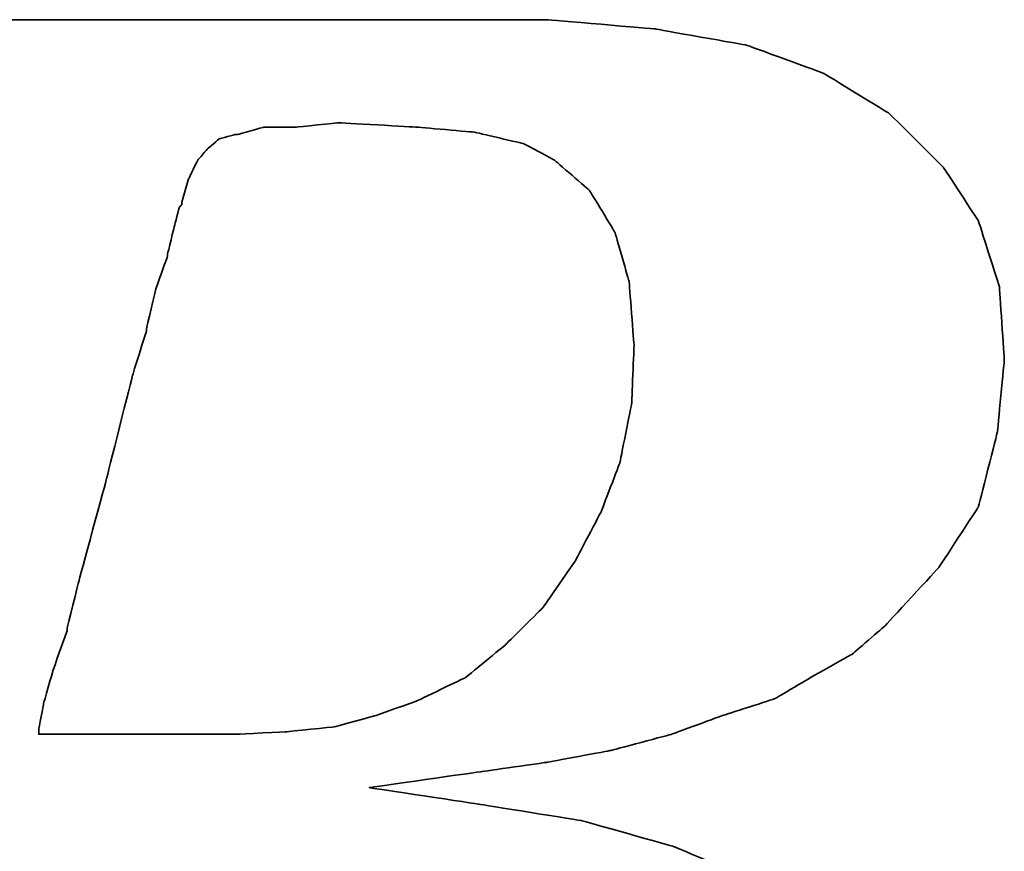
# Model space of a CAD drawing. Header units: millimetres. Extents: x -137 to -29, y 30 to 95.
# Tile 31 of 49: x -46.482 to -45.889, y 62.896 to 63.397. Entities that reach past the tile are written whole.
import ezdxf

# ---------------------------------------------------------------- set-up
doc = ezdxf.new("R2010")
doc.units = ezdxf.units.MM
doc.header["$LTSCALE"] = 0.1
doc.layers.add('DIM', color=4, linetype='CONTINUOUS')
doc.layers.add('layer 1', color=7, linetype='CONTINUOUS')

# ---------------------------------------------------------------- blocks, each defined once
blk = doc.blocks.new('TBI MOTION logo(完整正式版)')
at = {"layer": 'layer 1', "color": 22, "lineweight": 35}
for points, knots in [([(-64.65375, -6.86375), (-64.65375, -6.86375), (-64.84375, -7.29625), (-64.84375, -7.29625), (-64.84375, -7.29625), (-64.84375, -7.29625), (-64.86875, -7.34375), (-64.86875, -7.34375), (-64.86875, -7.34375), (-64.86875, -7.34375), (-64.86875, -7.36875), (-64.86875, -7.36875), (-64.86875, -7.36875), (-64.86875, -7.36875), (-65.15375, -7.65375), (-65.15375, -7.65375), (-65.15375, -7.65375), (-65.15375, -7.65375), (-65.17875, -7.65375), (-65.17875, -7.65375), (-65.17875, -7.65375), (-65.17875, -7.65375), (-65.20375, -7.67875), (-65.20375, -7.67875), (-65.20375, -7.67875), (-65.20375, -7.67875), (-65.58875, -7.87125), (-65.58875, -7.87125), (-65.58875, -7.87125), (-65.58875, -7.87125), (-65.63375, -7.87125), (-65.63375, -7.87125), (-65.63375, -7.87125), (-65.63375, -7.87125), (-65.65875, -7.89375), (-65.65875, -7.89375), (-65.65875, -7.89375), (-65.65875, -7.89375), (-66.09375, -7.94375), (-66.09375, -7.94375), (-66.09375, -7.94375), (-66.09375, -7.94375), (-66.11375, -7.94375), (-66.11375, -7.94375), (-66.11375, -7.94375), (-66.11375, -7.94375), (-66.16375, -7.94375), (-66.16375, -7.94375), (-66.16375, -7.94375), (-66.16375, -7.94375), (-66.30875, -7.94375), (-66.30875, -7.94375), (-66.30875, -7.94375), (-66.30875, -7.94375), (-66.69375, -7.94375), (-66.69375, -7.94375), (-66.69375, -7.94375), (-66.69375, -7.94375), (-67.07375, -7.94375), (-67.07375, -7.94375), (-67.07375, -7.94375), (-67.07375, -7.94375), (-67.12375, -7.94375), (-67.12375, -7.94375), (-67.12375, -7.94375), (-67.12375, -7.94375), (-67.12375, -7.96625), (-67.12375, -7.96625), (-67.12375, -7.96625), (-67.12375, -7.96625), (-67.14875, -7.99125), (-67.14875, -7.99125), (-67.14875, -7.99125), (-67.14875, -7.99125), (-67.24375, -8.34875), (-67.24375, -8.34875), (-67.24375, -8.34875), (-67.24375, -8.34875), (-67.31375, -8.68625), (-67.31375, -8.68625), (-67.31375, -8.68625), (-67.31375, -8.68625), (-67.26875, -8.68625), (-67.26875, -8.68625), (-67.26875, -8.68625), (-67.26875, -8.68625), (-67.07375, -8.68625), (-67.07375, -8.68625), (-67.07375, -8.68625), (-67.07375, -8.68625), (-66.54875, -8.68625), (-66.54875, -8.68625), (-66.54875, -8.68625), (-66.54875, -8.68625), (-65.82625, -8.68625), (-65.82625, -8.68625), (-65.82625, -8.68625), (-65.82625, -8.68625), (-65.01375, -8.68625), (-65.01375, -8.68625), (-65.01375, -8.68625), (-65.01375, -8.68625), (-64.05375, -8.68625), (-64.05375, -8.68625), (-64.05375, -8.68625), (-64.05375, -8.68625), (-62.08375, -8.68625), (-62.08375, -8.68625), (-62.08375, -8.68625), (-62.08375, -8.68625), (-60.06875, -8.68625), (-60.06875, -8.68625), (-60.06875, -8.68625), (-60.06875, -8.68625), (-59.10875, -8.68625), (-59.10875, -8.68625), (-59.10875, -8.68625), (-59.10875, -8.68625), (-58.29375, -8.68625), (-58.29375, -8.68625), (-58.29375, -8.68625), (-58.29375, -8.68625), (-57.57375, -8.68625), (-57.57375, -8.68625), (-57.57375, -8.68625), (-57.57375, -8.68625), (-57.04875, -8.68625), (-57.04875, -8.68625), (-57.04875, -8.68625), (-57.04875, -8.68625), (-56.85375, -8.68625), (-56.85375, -8.68625), (-56.85375, -8.68625), (-56.85375, -8.68625), (-56.70875, -8.68625), (-56.70875, -8.68625), (-56.70875, -8.68625), (-56.70875, -8.68625), (-56.61375, -8.68625), (-56.61375, -8.68625), (-56.61375, -8.68625), (-56.61375, -8.68625), (-56.56875, -8.68625), (-56.56875, -8.68625), (-56.56875, -8.68625), (-56.56875, -8.68625), (-55.65375, -8.63875), (-55.65375, -8.63875), (-55.65375, -8.63875), (-55.65375, -8.63875), (-54.76875, -8.51875), (-54.76875, -8.51875), (-54.76875, -8.51875), (-54.76875, -8.51875), (-53.90375, -8.30375), (-53.90375, -8.30375), (-53.90375, -8.30375), (-53.90375, -8.30375), (-53.08875, -8.03875), (-53.08875, -8.03875), (-53.08875, -8.03875), (-53.08875, -8.03875), (-52.34375, -7.65375), (-52.34375, -7.65375), (-52.34375, -7.65375), (-52.34375, -7.65375), (-51.69875, -7.29625), (-51.69875, -7.29625), (-51.69875, -7.29625), (-51.69875, -7.29625), (-51.21875, -6.91125), (-51.21875, -6.91125), (-51.21875, -6.91125), (-51.21875, -6.91125), (-50.83375, -6.50375), (-50.83375, -6.50375), (-50.83375, -6.50375), (-50.83375, -6.50375), (-50.44875, -5.94875), (-50.44875, -5.94875), (-50.44875, -5.94875), (-50.44875, -5.94875), (-50.13875, -5.30375), (-50.13875, -5.30375), (-50.13875, -5.30375), (-50.13875, -5.30375), (-49.99375, -4.65375), (-49.99375, -4.65375), (-49.99375, -4.65375), (-49.99375, -4.65375), (-49.92375, -3.98375), (-49.92375, -3.98375), (-49.92375, -3.98375), (-49.92375, -3.98375), (-49.99375, -3.19374), (-49.99375, -3.19374), (-49.99375, -3.19374), (-49.99375, -3.19374), (-50.23374, -2.44874), (-50.23374, -2.44874), (-50.23374, -2.44874), (-50.23374, -2.44874), (-50.59375, -1.87374), (-50.59375, -1.87374), (-50.59375, -1.87374), (-50.59375, -1.87374), (-51.09875, -1.31874), (-51.09875, -1.31874), (-51.09875, -1.31874), (-51.09875, -1.31874), (-51.74375, -0.81875), (-51.74375, -0.81875), (-51.74375, -0.81875), (-51.74375, -0.81875), (-52.53875, -0.48125), (-52.53875, -0.48125), (-52.53875, -0.48125), (-52.53875, -0.48125), (-53.47375, -0.21875), (-53.47375, -0.21875), (-53.47375, -0.21875), (-53.47375, -0.21875), (-54.52875, -0.04874), (-54.52875, -0.04874), (-54.52875, -0.04874), (-54.52875, -0.04874), (-55.65375, 0.12125), (-55.65375, 0.12125), (-55.65375, 0.12125), (-55.65375, 0.12125), (-54.50375, 0.28624), (-54.50375, 0.28624), (-54.50375, 0.28624), (-54.50375, 0.28624), (-53.83375, 0.38124), (-53.83375, 0.38124), (-53.83375, 0.38124), (-53.83375, 0.38124), (-53.18375, 0.50125), (-53.18375, 0.50125), (-53.18375, 0.50125), (-53.18375, 0.50125), (-52.55875, 0.66874), (-52.55875, 0.66874), (-52.55875, 0.66874), (-52.55875, 0.66874), (-52.03375, 0.86124), (-52.03375, 0.86124), (-52.03375, 0.86124), (-52.03375, 0.86124), (-51.50374, 1.03124), (-51.50374, 1.03124), (-51.50374, 1.03124), (-51.50374, 1.03124), (-51.09875, 1.27125), (-51.09875, 1.27125), (-51.09875, 1.27125), (-51.09875, 1.27125), (-50.71375, 1.48624), (-50.71375, 1.48624), (-50.71375, 1.48624), (-50.71375, 1.48624), (-50.37625, 1.77625), (-50.37625, 1.77625), (-50.37625, 1.77625), (-50.37625, 1.77625), (-49.82375, 2.37625), (-49.82375, 2.37625), (-49.82375, 2.37625), (-49.82375, 2.37625), (-49.41875, 2.99625), (-49.41875, 2.99625), (-49.41875, 2.99625), (-49.41875, 2.99625), (-49.22375, 3.76625), (-49.22375, 3.76625), (-49.22375, 3.76625), (-49.22375, 3.76625), (-49.15375, 4.50874), (-49.15375, 4.50874), (-49.15375, 4.50874), (-49.15375, 4.50874), (-49.20375, 5.25125), (-49.20375, 5.25125), (-49.20375, 5.25125), (-49.20375, 5.25125), (-49.41875, 5.92625), (-49.41875, 5.92625), (-49.41875, 5.92625), (-49.41875, 5.92625), (-49.77875, 6.47625), (-49.77875, 6.47625), (-49.77875, 6.47625), (-49.77875, 6.47625), (-50.33125, 7.02624), (-50.33125, 7.02624), (-50.33125, 7.02624), (-50.33125, 7.02624), (-51.00125, 7.43625), (-51.00125, 7.43625), (-51.00125, 7.43625), (-51.00125, 7.43625), (-51.79375, 7.72625), (-51.79375, 7.72625), (-51.79375, 7.72625), (-51.79375, 7.72625), (-52.72875, 7.89124), (-52.72875, 7.89124), (-52.72875, 7.89124), (-52.72875, 7.89124), (-53.83375, 7.98625), (-53.83375, 7.98625), (-53.83375, 7.98625), (-53.83375, 7.98625), (-53.92875, 7.98625), (-53.92875, 7.98625), (-53.92875, 7.98625), (-53.92875, 7.98625), (-54.26375, 7.98625), (-54.26375, 7.98625), (-54.26375, 7.98625), (-54.26375, 7.98625), (-54.74375, 7.98625), (-54.74375, 7.98625), (-54.74375, 7.98625), (-54.74375, 7.98625), (-55.36875, 7.98625), (-55.36875, 7.98625), (-55.36875, 7.98625), (-55.36875, 7.98625), (-56.13375, 7.98625), (-56.13375, 7.98625), (-56.13375, 7.98625), (-56.13375, 7.98625), (-56.94875, 7.98625), (-56.94875, 7.98625), (-56.94875, 7.98625), (-56.94875, 7.98625), (-58.77625, 7.98625), (-58.77625, 7.98625), (-58.77625, 7.98625), (-58.77625, 7.98625), (-60.59875, 7.98625), (-60.59875, 7.98625), (-60.59875, 7.98625), (-60.59875, 7.98625), (-61.41375, 7.98625), (-61.41375, 7.98625), (-61.41375, 7.98625), (-61.41375, 7.98625), (-62.17875, 7.98625), (-62.17875, 7.98625), (-62.17875, 7.98625), (-62.17875, 7.98625), (-62.80375, 7.98625), (-62.80375, 7.98625), (-62.80375, 7.98625), (-62.80375, 7.98625), (-63.30625, 7.98625), (-63.30625, 7.98625), (-63.30625, 7.98625), (-63.30625, 7.98625), (-63.57375, 7.98625), (-63.57375, 7.98625), (-63.57375, 7.98625), (-63.57375, 7.98625), (-63.57375, 7.96375), (-63.57375, 7.96375), (-63.57375, 7.96375), (-63.57375, 7.96375), (-63.59875, 7.94125), (-63.59875, 7.94125), (-63.59875, 7.94125), (-63.59875, 7.94125), (-63.69375, 7.55625), (-63.69375, 7.55625), (-63.69375, 7.55625), (-63.69375, 7.55625), (-63.76375, 7.24624), (-63.76375, 7.24624), (-63.76375, 7.24624), (-63.76375, 7.24624), (-63.23875, 7.24624), (-63.23875, 7.24624), (-63.23875, 7.24624), (-63.23875, 7.24624), (-62.75875, 7.24624), (-62.75875, 7.24624), (-62.75875, 7.24624), (-62.75875, 7.24624), (-62.61125, 7.24624), (-62.61125, 7.24624), (-62.61125, 7.24624), (-62.61125, 7.24624), (-62.56625, 7.24624), (-62.56625, 7.24624), (-62.56625, 7.24624), (-62.56625, 7.24624), (-62.22875, 7.24624), (-62.22875, 7.24624), (-62.22875, 7.24624), (-62.22875, 7.24624), (-62.20375, 7.24624), (-62.20375, 7.24624), (-62.20375, 7.24624), (-62.20375, 7.24624), (-62.17875, 7.21875), (-62.17875, 7.21875), (-62.17875, 7.21875), (-62.17875, 7.21875), (-61.96375, 7.17125), (-61.96375, 7.17125), (-61.96375, 7.17125), (-61.96375, 7.17125), (-61.72375, 7.12624), (-61.72375, 7.12624), (-61.72375, 7.12624), (-61.72375, 7.12624), (-61.70375, 7.12624), (-61.70375, 7.12624), (-61.70375, 7.12624), (-61.70375, 7.12624), (-61.55875, 7.07624), (-61.55875, 7.07624), (-61.55875, 7.07624), (-61.55875, 7.07624), (-61.50875, 7.07624), (-61.50875, 7.07624), (-61.50875, 7.07624), (-61.50875, 7.07624), (-61.48375, 7.02624), (-61.48375, 7.02624), (-61.48375, 7.02624), (-61.48375, 7.02624), (-61.31875, 6.83375), (-61.31875, 6.83375), (-61.31875, 6.83375), (-61.31875, 6.83375), (-61.29375, 6.81125), (-61.29375, 6.81125), (-61.29375, 6.81125), (-61.29375, 6.81125), (-61.29375, 6.78625), (-61.29375, 6.78625), (-61.29375, 6.78625), (-61.29375, 6.78625), (-61.19875, 6.50124), (-61.19875, 6.50124), (-61.19875, 6.50124), (-61.19875, 6.50124), (-61.17375, 6.45124), (-61.17375, 6.45124), (-61.17375, 6.45124), (-61.17375, 6.45124), (-61.19875, 6.40625), (-61.19875, 6.40625), (-61.19875, 6.40625), (-61.19875, 6.40625), (-61.26875, 5.99624), (-61.26875, 5.99624), (-61.26875, 5.99624), (-61.26875, 5.99624), (-61.26875, 5.85125), (-61.26875, 5.85125), (-61.26875, 5.85125), (-61.26875, 5.85125), (-61.26875, 5.82625), (-61.26875, 5.82625), (-61.26875, 5.82625), (-61.26875, 5.82625), (-61.29375, 5.80625), (-61.29375, 5.80625), (-61.29375, 5.80625), (-61.29375, 5.80625), (-61.34125, 5.66125), (-61.34125, 5.66125), (-61.34125, 5.66125), (-61.34125, 5.66125), (-61.41375, 5.44625), (-61.41375, 5.44625), (-61.41375, 5.44625), (-61.41375, 5.44625), (-61.48375, 5.15625), (-61.48375, 5.15625), (-61.48375, 5.15625), (-61.48375, 5.15625), (-61.58375, 4.82124), (-61.58375, 4.82124), (-61.58375, 4.82124), (-61.58375, 4.82124), (-61.79875, 4.00375), (-61.79875, 4.00375), (-61.79875, 4.00375), (-61.79875, 4.00375), (-62.05875, 2.99625), (-62.05875, 2.99625), (-62.05875, 2.99625), (-62.05875, 2.99625), (-62.34875, 1.91625), (-62.34875, 1.91625), (-62.34875, 1.91625), (-62.34875, 1.91625), (-62.97375, -0.41124), (-62.97375, -0.41124), (-62.97375, -0.41124), (-62.97375, -0.41124), (-63.59875, -2.75875), (-63.59875, -2.75875), (-63.59875, -2.75875), (-63.59875, -2.75875), (-63.88375, -3.86374), (-63.88375, -3.86374), (-63.88375, -3.86374), (-63.88375, -3.86374), (-64.14875, -4.82374), (-64.14875, -4.82374), (-64.14875, -4.82374), (-64.14875, -4.82374), (-64.36375, -5.64125), (-64.36375, -5.64125), (-64.36375, -5.64125), (-64.36375, -5.64125), (-64.43625, -5.97625), (-64.43625, -5.97625), (-64.43625, -5.97625), (-64.43625, -5.97625), (-64.50875, -6.28625), (-64.50875, -6.28625), (-64.50875, -6.28625), (-64.50875, -6.28625), (-64.50875, -6.30875), (-64.50875, -6.30875), (-64.50875, -6.30875), (-64.50875, -6.30875), (-64.57875, -6.50375), (-64.57875, -6.50375), (-64.57875, -6.50375), (-64.57875, -6.50375), (-64.62875, -6.69625), (-64.62875, -6.69625), (-64.62875, -6.69625), (-64.62875, -6.69625), (-64.62875, -6.76875), (-64.62875, -6.76875), (-64.62875, -6.76875), (-64.62875, -6.76875), (-64.62875, -6.81375), (-64.62875, -6.81375), (-64.62875, -6.81375), (-64.62875, -6.81375), (-64.62875, -6.83875), (-64.62875, -6.83875), (-64.62875, -6.83875), (-64.62875, -6.83875), (-64.65375, -6.86375), (-64.65375, -6.86375)], [0, 0, 0, 0, 0.00719424, 0.00719424, 0.00719424, 0.00719425, 0.01438849, 0.01438849, 0.01438849, 0.0143885, 0.02158273, 0.02158273, 0.02158273, 0.02158274, 0.02877698, 0.02877698, 0.02877698, 0.02877699, 0.03597122, 0.03597122, 0.03597122, 0.03597123, 0.04316547, 0.04316547, 0.04316547, 0.04316548, 0.05035971, 0.05035971, 0.05035971, 0.05035972, 0.05755396, 0.05755396, 0.05755396, 0.05755397, 0.0647482, 0.0647482, 0.0647482, 0.06474821, 0.07194245, 0.07194245, 0.07194245, 0.07194246, 0.07913669, 0.07913669, 0.07913669, 0.0791367, 0.08633094, 0.08633094, 0.08633094, 0.08633095, 0.09352518, 0.09352518, 0.09352518, 0.09352519, 0.10071942, 0.10071942, 0.10071942, 0.10071943, 0.10791367, 0.10791367, 0.10791367, 0.10791368, 0.11510791, 0.11510791, 0.11510791, 0.11510792, 0.12230216, 0.12230216, 0.12230216, 0.12230217, 0.1294964, 0.1294964, 0.1294964, 0.12949641, 0.13669065, 0.13669065, 0.13669065, 0.13669066, 0.14388489, 0.14388489, 0.14388489, 0.1438849, 0.15107914, 0.15107914, 0.15107914, 0.15107915, 0.15827338, 0.15827338, 0.15827338, 0.15827339, 0.16546763, 0.16546763, 0.16546763, 0.16546764, 0.17266187, 0.17266187, 0.17266187, 0.17266188, 0.17985612, 0.17985612, 0.17985612, 0.17985613, 0.18705036, 0.18705036, 0.18705036, 0.18705037, 0.1942446, 0.1942446, 0.1942446, 0.19424461, 0.20143885, 0.20143885, 0.20143885, 0.20143886, 0.20863309, 0.20863309, 0.20863309, 0.2086331, 0.21582734, 0.21582734, 0.21582734, 0.21582735, 0.22302158, 0.22302158, 0.22302158, 0.22302159, 0.23021583, 0.23021583, 0.23021583, 0.23021584, 0.23741007, 0.23741007, 0.23741007, 0.23741008, 0.24460432, 0.24460432, 0.24460432, 0.24460433, 0.25179856, 0.25179856, 0.25179856, 0.25179857, 0.25899281, 0.25899281, 0.25899281, 0.25899282, 0.26618705, 0.26618705, 0.26618705, 0.26618706, 0.27338129, 0.27338129, 0.27338129, 0.2733813, 0.28057554, 0.28057554, 0.28057554, 0.28057555, 0.28776978, 0.28776978, 0.28776978, 0.28776979, 0.29496403, 0.29496403, 0.29496403, 0.29496404, 0.30215827, 0.30215827, 0.30215827, 0.30215828, 0.30935252, 0.30935252, 0.30935252, 0.30935253, 0.31654676, 0.31654676, 0.31654676, 0.31654677, 0.32374101, 0.32374101, 0.32374101, 0.32374102, 0.33093525, 0.33093525, 0.33093525, 0.33093526, 0.3381295, 0.3381295, 0.3381295, 0.33812951, 0.34532374, 0.34532374, 0.34532374, 0.34532375, 0.35251799, 0.35251799, 0.35251799, 0.352518, 0.35971223, 0.35971223, 0.35971223, 0.35971224, 0.36690647, 0.36690647, 0.36690647, 0.36690648, 0.37410072, 0.37410072, 0.37410072, 0.37410073, 0.38129496, 0.38129496, 0.38129496, 0.38129497, 0.38848921, 0.38848921, 0.38848921, 0.38848922, 0.39568345, 0.39568345, 0.39568345, 0.39568346, 0.4028777, 0.4028777, 0.4028777, 0.40287771, 0.41007194, 0.41007194, 0.41007194, 0.41007195, 0.41726619, 0.41726619, 0.41726619, 0.4172662, 0.42446043, 0.42446043, 0.42446043, 0.42446044, 0.43165468, 0.43165468, 0.43165468, 0.43165469, 0.43884892, 0.43884892, 0.43884892, 0.43884893, 0.44604317, 0.44604317, 0.44604317, 0.44604318, 0.45323741, 0.45323741, 0.45323741, 0.45323742, 0.46043165, 0.46043165, 0.46043165, 0.46043166, 0.4676259, 0.4676259, 0.4676259, 0.46762591, 0.47482014, 0.47482014, 0.47482014, 0.47482015, 0.48201439, 0.48201439, 0.48201439, 0.4820144, 0.48920863, 0.48920863, 0.48920863, 0.48920864, 0.49640288, 0.49640288, 0.49640288, 0.49640289, 0.50359712, 0.50359712, 0.50359712, 0.50359713, 0.51079137, 0.51079137, 0.51079137, 0.51079138, 0.51798561, 0.51798561, 0.51798561, 0.51798562, 0.52517986, 0.52517986, 0.52517986, 0.52517987, 0.5323741, 0.5323741, 0.5323741, 0.53237411, 0.53956835, 0.53956835, 0.53956835, 0.53956836, 0.54676259, 0.54676259, 0.54676259, 0.5467626, 0.55395683, 0.55395683, 0.55395683, 0.55395684, 0.56115108, 0.56115108, 0.56115108, 0.56115109, 0.56834532, 0.56834532, 0.56834532, 0.56834533, 0.57553957, 0.57553957, 0.57553957, 0.57553958, 0.58273381, 0.58273381, 0.58273381, 0.58273382, 0.58992806, 0.58992806, 0.58992806, 0.58992807, 0.5971223, 0.5971223, 0.5971223, 0.59712231, 0.60431655, 0.60431655, 0.60431655, 0.60431656, 0.61151079, 0.61151079, 0.61151079, 0.6115108, 0.61870504, 0.61870504, 0.61870504, 0.61870505, 0.62589928, 0.62589928, 0.62589928, 0.62589929, 0.63309353, 0.63309353, 0.63309353, 0.63309354, 0.64028777, 0.64028777, 0.64028777, 0.64028778, 0.64748201, 0.64748201, 0.64748201, 0.64748202, 0.65467626, 0.65467626, 0.65467626, 0.65467627, 0.6618705, 0.6618705, 0.6618705, 0.66187051, 0.66906475, 0.66906475, 0.66906475, 0.66906476, 0.67625899, 0.67625899, 0.67625899, 0.676259, 0.68345324, 0.68345324, 0.68345324, 0.68345325, 0.69064748, 0.69064748, 0.69064748, 0.69064749, 0.69784173, 0.69784173, 0.69784173, 0.69784174, 0.70503597, 0.70503597, 0.70503597, 0.70503598, 0.71223022, 0.71223022, 0.71223022, 0.71223023, 0.71942446, 0.71942446, 0.71942446, 0.71942447, 0.72661871, 0.72661871, 0.72661871, 0.72661872, 0.73381295, 0.73381295, 0.73381295, 0.73381296, 0.74100719, 0.74100719, 0.74100719, 0.7410072, 0.74820144, 0.74820144, 0.74820144, 0.74820145, 0.75539568, 0.75539568, 0.75539568, 0.75539569, 0.76258993, 0.76258993, 0.76258993, 0.76258994, 0.76978417, 0.76978417, 0.76978417, 0.76978418, 0.77697842, 0.77697842, 0.77697842, 0.77697843, 0.78417266, 0.78417266, 0.78417266, 0.78417267, 0.79136691, 0.79136691, 0.79136691, 0.79136692, 0.79856115, 0.79856115, 0.79856115, 0.79856116, 0.8057554, 0.8057554, 0.8057554, 0.80575541, 0.81294964, 0.81294964, 0.81294964, 0.81294965, 0.82014388, 0.82014388, 0.82014388, 0.82014389, 0.82733813, 0.82733813, 0.82733813, 0.82733814, 0.83453237, 0.83453237, 0.83453237, 0.83453238, 0.84172662, 0.84172662, 0.84172662, 0.84172663, 0.84892086, 0.84892086, 0.84892086, 0.84892087, 0.85611511, 0.85611511, 0.85611511, 0.85611512, 0.86330935, 0.86330935, 0.86330935, 0.86330936, 0.8705036, 0.8705036, 0.8705036, 0.87050361, 0.87769784, 0.87769784, 0.87769784, 0.87769785, 0.88489209, 0.88489209, 0.88489209, 0.8848921, 0.89208633, 0.89208633, 0.89208633, 0.89208634, 0.89928058, 0.89928058, 0.89928058, 0.89928059, 0.90647482, 0.90647482, 0.90647482, 0.90647483, 0.91366906, 0.91366906, 0.91366906, 0.91366907, 0.92086331, 0.92086331, 0.92086331, 0.92086332, 0.92805755, 0.92805755, 0.92805755, 0.92805756, 0.9352518, 0.9352518, 0.9352518, 0.93525181, 0.94244604, 0.94244604, 0.94244604, 0.94244605, 0.94964029, 0.94964029, 0.94964029, 0.9496403, 0.95683453, 0.95683453, 0.95683453, 0.95683454, 0.96402878, 0.96402878, 0.96402878, 0.96402879, 0.97122302, 0.97122302, 0.97122302, 0.97122303, 0.97841727, 0.97841727, 0.97841727, 0.97841728, 0.98561151, 0.98561151, 0.98561151, 0.98561152, 0.99280576, 0.99280576, 0.99280576, 0.99280577, 1, 1, 1, 1]), ([(-57.50375, 6.35625), (-57.50375, 6.35625), (-57.57375, 6.11625), (-57.57375, 6.11625), (-57.57375, 6.11625), (-57.57375, 6.11625), (-57.57375, 6.09125), (-57.57375, 6.09125), (-57.57375, 6.09125), (-57.57375, 6.09125), (-57.59875, 6.06625), (-57.59875, 6.06625), (-57.59875, 6.06625), (-57.59875, 6.06625), (-57.64875, 5.87625), (-57.64875, 5.87625), (-57.64875, 5.87625), (-57.64875, 5.87625), (-57.71875, 5.58875), (-57.71875, 5.58875), (-57.71875, 5.58875), (-57.71875, 5.58875), (-57.71875, 5.56625), (-57.71875, 5.56625), (-57.71875, 5.56625), (-57.71875, 5.56625), (-57.83875, 5.23125), (-57.83875, 5.23125), (-57.83875, 5.23125), (-57.83875, 5.23125), (-57.93625, 4.82124), (-57.93625, 4.82124), (-57.93625, 4.82124), (-57.93625, 4.82124), (-57.93625, 4.79624), (-57.93625, 4.79624), (-57.93625, 4.79624), (-57.93625, 4.79624), (-58.07875, 4.34125), (-58.07875, 4.34125), (-58.07875, 4.34125), (-58.07875, 4.34125), (-58.34375, 3.28625), (-58.34375, 3.28625), (-58.34375, 3.28625), (-58.34375, 3.28625), (-58.62875, 2.23124), (-58.62875, 2.23124), (-58.62875, 2.23124), (-58.62875, 2.23124), (-58.74875, 1.75125), (-58.74875, 1.75125), (-58.74875, 1.75125), (-58.74875, 1.75125), (-58.74875, 1.72625), (-58.74875, 1.72625), (-58.74875, 1.72625), (-58.74875, 1.72625), (-58.89375, 1.31625), (-58.89375, 1.31625), (-58.89375, 1.31625), (-58.89375, 1.31625), (-58.98875, 0.98124), (-58.98875, 0.98124), (-58.98875, 0.98124), (-58.98875, 0.98124), (-59.03875, 0.71625), (-59.03875, 0.71625), (-59.03875, 0.71625), (-59.03875, 0.71625), (-59.03875, 0.66874), (-59.03875, 0.66874), (-59.03875, 0.66874), (-59.03875, 0.66874), (-58.91875, 0.66874), (-58.91875, 0.66874), (-58.91875, 0.66874), (-58.91875, 0.66874), (-58.53375, 0.66874), (-58.53375, 0.66874), (-58.53375, 0.66874), (-58.53375, 0.66874), (-58.10375, 0.66874), (-58.10375, 0.66874), (-58.10375, 0.66874), (-58.10375, 0.66874), (-57.66875, 0.66874), (-57.66875, 0.66874), (-57.66875, 0.66874), (-57.66875, 0.66874), (-57.33375, 0.66874), (-57.33375, 0.66874), (-57.33375, 0.66874), (-57.33375, 0.66874), (-57.09375, 0.66874), (-57.09375, 0.66874), (-57.09375, 0.66874), (-57.09375, 0.66874), (-56.99875, 0.66874), (-56.99875, 0.66874), (-56.99875, 0.66874), (-56.99875, 0.66874), (-56.49375, 0.69374), (-56.49375, 0.69374), (-56.49375, 0.69374), (-56.49375, 0.69374), (-56.01375, 0.74374), (-56.01375, 0.74374), (-56.01375, 0.74374), (-56.01375, 0.74374), (-55.58375, 0.86124), (-55.58375, 0.86124), (-55.58375, 0.86124), (-55.58375, 0.86124), (-55.17375, 1.00624), (-55.17375, 1.00624), (-55.17375, 1.00624), (-55.17375, 1.00624), (-54.67375, 1.24625), (-54.67375, 1.24625), (-54.67375, 1.24625), (-54.67375, 1.24625), (-54.26375, 1.58124), (-54.26375, 1.58124), (-54.26375, 1.58124), (-54.26375, 1.58124), (-53.87875, 1.96374), (-53.87875, 1.96374), (-53.87875, 1.96374), (-53.87875, 1.96374), (-53.54375, 2.44625), (-53.54375, 2.44625), (-53.54375, 2.44625), (-53.54375, 2.44625), (-53.27875, 2.95125), (-53.27875, 2.95125), (-53.27875, 2.95125), (-53.27875, 2.95125), (-53.08875, 3.45124), (-53.08875, 3.45124), (-53.08875, 3.45124), (-53.08875, 3.45124), (-52.96875, 4.05124), (-52.96875, 4.05124), (-52.96875, 4.05124), (-52.96875, 4.05124), (-52.94375, 4.65125), (-52.94375, 4.65125), (-52.94375, 4.65125), (-52.94375, 4.65125), (-52.99375, 5.30125), (-52.99375, 5.30125), (-52.99375, 5.30125), (-52.99375, 5.30125), (-53.13875, 5.80625), (-53.13875, 5.80625), (-53.13875, 5.80625), (-53.13875, 5.80625), (-53.39875, 6.23625), (-53.39875, 6.23625), (-53.39875, 6.23625), (-53.39875, 6.23625), (-53.75875, 6.54875), (-53.75875, 6.54875), (-53.75875, 6.54875), (-53.75875, 6.54875), (-54.07375, 6.71625), (-54.07375, 6.71625), (-54.07375, 6.71625), (-54.07375, 6.71625), (-54.57375, 6.83375), (-54.57375, 6.83375), (-54.57375, 6.83375), (-54.57375, 6.83375), (-55.17375, 6.88625), (-55.17375, 6.88625), (-55.17375, 6.88625), (-55.17375, 6.88625), (-55.96875, 6.93125), (-55.96875, 6.93125), (-55.96875, 6.93125), (-55.96875, 6.93125), (-56.39875, 6.88625), (-56.39875, 6.88625), (-56.39875, 6.88625), (-56.39875, 6.88625), (-56.42125, 6.88625), (-56.42125, 6.88625), (-56.42125, 6.88625), (-56.42125, 6.88625), (-56.73375, 6.88625), (-56.73375, 6.88625), (-56.73375, 6.88625), (-56.73375, 6.88625), (-56.99875, 6.81125), (-56.99875, 6.81125), (-56.99875, 6.81125), (-56.99875, 6.81125), (-57.02375, 6.81125), (-57.02375, 6.81125), (-57.02375, 6.81125), (-57.02375, 6.81125), (-57.18875, 6.76625), (-57.18875, 6.76625), (-57.18875, 6.76625), (-57.18875, 6.76625), (-57.30875, 6.66625), (-57.30875, 6.66625), (-57.30875, 6.66625), (-57.30875, 6.66625), (-57.40875, 6.54875), (-57.40875, 6.54875), (-57.40875, 6.54875), (-57.40875, 6.54875), (-57.50375, 6.35625), (-57.50375, 6.35625)], [0, 0, 0, 0, 0.01851852, 0.01851852, 0.01851852, 0.01851853, 0.03703704, 0.03703704, 0.03703704, 0.03703705, 0.05555556, 0.05555556, 0.05555556, 0.05555557, 0.07407407, 0.07407407, 0.07407407, 0.07407408, 0.09259259, 0.09259259, 0.09259259, 0.0925926, 0.11111111, 0.11111111, 0.11111111, 0.11111112, 0.12962963, 0.12962963, 0.12962963, 0.12962964, 0.14814815, 0.14814815, 0.14814815, 0.14814816, 0.16666667, 0.16666667, 0.16666667, 0.16666668, 0.18518519, 0.18518519, 0.18518519, 0.1851852, 0.2037037, 0.2037037, 0.2037037, 0.20370371, 0.22222222, 0.22222222, 0.22222222, 0.22222223, 0.24074074, 0.24074074, 0.24074074, 0.24074075, 0.25925926, 0.25925926, 0.25925926, 0.25925927, 0.27777778, 0.27777778, 0.27777778, 0.27777779, 0.2962963, 0.2962963, 0.2962963, 0.29629631, 0.31481481, 0.31481481, 0.31481481, 0.31481482, 0.33333333, 0.33333333, 0.33333333, 0.33333334, 0.35185185, 0.35185185, 0.35185185, 0.35185186, 0.37037037, 0.37037037, 0.37037037, 0.37037038, 0.38888889, 0.38888889, 0.38888889, 0.3888889, 0.40740741, 0.40740741, 0.40740741, 0.40740742, 0.42592593, 0.42592593, 0.42592593, 0.42592594, 0.44444444, 0.44444444, 0.44444444, 0.44444445, 0.46296296, 0.46296296, 0.46296296, 0.46296297, 0.48148148, 0.48148148, 0.48148148, 0.48148149, 0.5, 0.5, 0.5, 0.50000001, 0.51851852, 0.51851852, 0.51851852, 0.51851853, 0.53703704, 0.53703704, 0.53703704, 0.53703705, 0.55555556, 0.55555556, 0.55555556, 0.55555557, 0.57407407, 0.57407407, 0.57407407, 0.57407408, 0.59259259, 0.59259259, 0.59259259, 0.5925926, 0.61111111, 0.61111111, 0.61111111, 0.61111112, 0.62962963, 0.62962963, 0.62962963, 0.62962964, 0.64814815, 0.64814815, 0.64814815, 0.64814816, 0.66666667, 0.66666667, 0.66666667, 0.66666668, 0.68518519, 0.68518519, 0.68518519, 0.6851852, 0.7037037, 0.7037037, 0.7037037, 0.70370371, 0.72222222, 0.72222222, 0.72222222, 0.72222223, 0.74074074, 0.74074074, 0.74074074, 0.74074075, 0.75925926, 0.75925926, 0.75925926, 0.75925927, 0.77777778, 0.77777778, 0.77777778, 0.77777779, 0.7962963, 0.7962963, 0.7962963, 0.79629631, 0.81481481, 0.81481481, 0.81481481, 0.81481482, 0.83333333, 0.83333333, 0.83333333, 0.83333334, 0.85185185, 0.85185185, 0.85185185, 0.85185186, 0.87037037, 0.87037037, 0.87037037, 0.87037038, 0.88888889, 0.88888889, 0.88888889, 0.8888889, 0.90740741, 0.90740741, 0.90740741, 0.90740742, 0.92592593, 0.92592593, 0.92592593, 0.92592594, 0.94444444, 0.94444444, 0.94444444, 0.94444445, 0.96296296, 0.96296296, 0.96296296, 0.96296297, 0.98148148, 0.98148148, 0.98148148, 0.98148149, 1, 1, 1, 1])]:
    blk.add_open_spline(points, degree=3, knots=knots, dxfattribs=at)

msp = doc.modelspace()

# ---------------------------------------------------------------- block references
at = {"layer": 'DIM', "color": 7, "xscale": 0.0588462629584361, "yscale": 0.0588462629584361, "zscale": 0.0588462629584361}
msp.add_blockref('TBI MOTION logo(完整正式版)', (-42.99642, 62.92699), dxfattribs=at)

doc.saveas('drawing.dxf')
